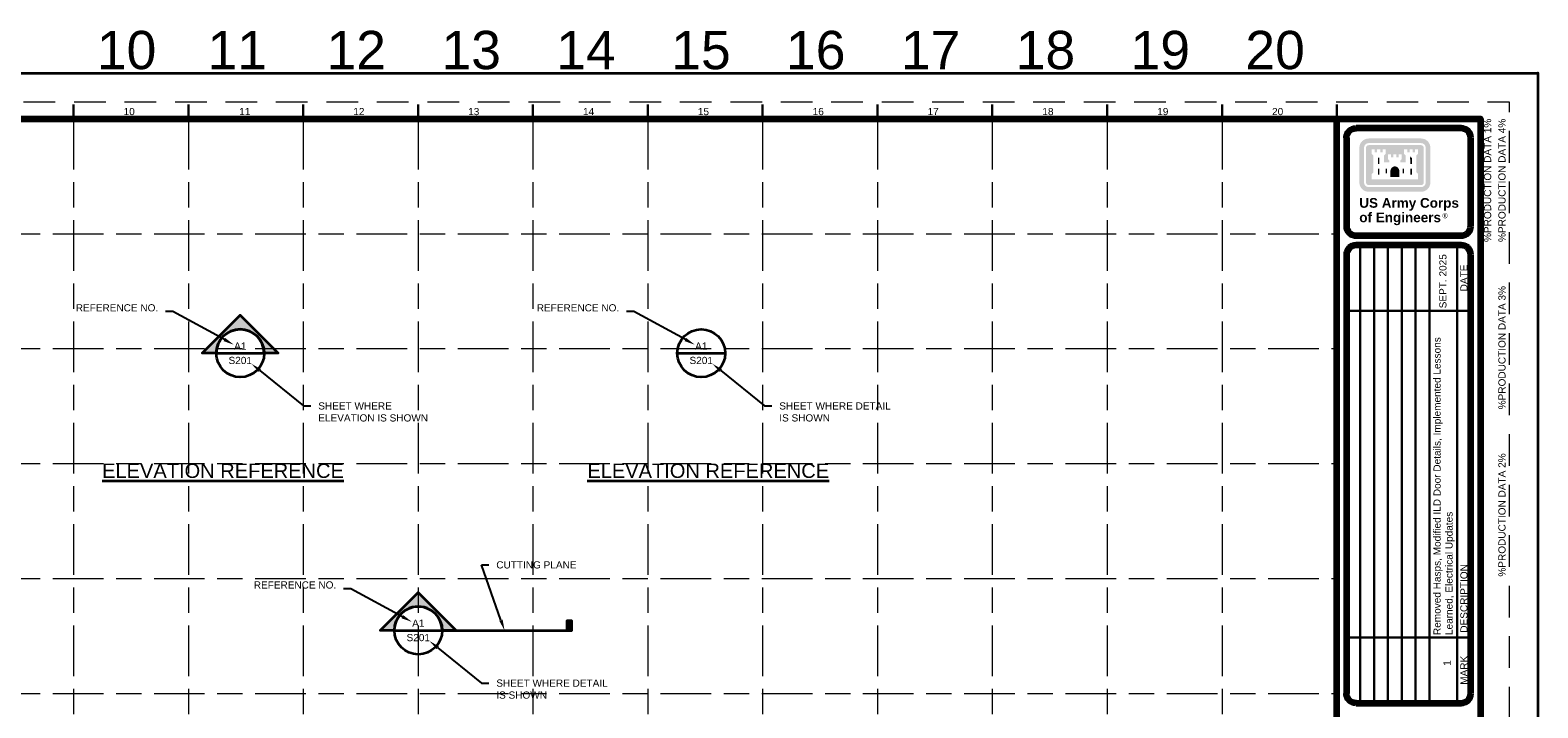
# Paper-space layout 'G-002' of a CAD drawing. Header units: inches. Extents: x -1.9 to 34, y 0 to 22.6.
# Tile 4 of 4: x 14.3 to 34, y 13.7 to 22.6. Entities that reach past the tile are written whole.
import ezdxf
from ezdxf import colors
from ezdxf.entities.mleader import LeaderData, LeaderLine
from ezdxf.enums import TextEntityAlignment as Align
from ezdxf.math import Vec2, Vec3

# ---------------------------------------------------------------- set-up
doc = ezdxf.new("R2010")
doc.units = ezdxf.units.IN
doc.header["$LTSCALE"] = 0.5
doc.header["$MEASUREMENT"] = 0
doc.set_wipeout_variables(frame=1)
doc.linetypes.add('014200-912 MS7 Long Dash Short Dash', pattern=[0.220472, 0.110236, -0.027559, 0.05511799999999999, -0.027559])
doc.linetypes.add('MS2 Medium Dash', pattern=[0.109898, 0.068898, -0.04099999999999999])
doc.layers.add('G-ANNO-NPLT', color=7, linetype='Continuous', lineweight=18, plot=False)
doc.layers.add('G-ANNO-TTLB-GRID', color=7, linetype='014200-912 MS7 Long Dash Short Dash', lineweight=18, plot=False)
doc.layers.add('G-ANNO-TEXT', color=7, linetype='Continuous', lineweight=35)
doc.layers.add('G-ANNO-TTLB', color=7, linetype='Continuous', lineweight=35)
doc.styles.add('AEC_COMN_TEXT', font='arial.ttf', dxfattribs={"height": 0.09375})
doc.styles.add('AEC_COMN_TITLE', font='arial.ttf', dxfattribs={"height": 0.1875})
doc.styles.add('Arial', font='arial.ttf')

# ---------------------------------------------------------------- blocks, each defined once
blk = doc.blocks.new('AEC_TitleBlock_ANSI_D')
at = {"layer": 'G-ANNO-NPLT', "linetype": 'MS2 Medium Dash', "ltscale": 0.999998, "flags": 128}
blk.add_lwpolyline([(0.0312500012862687, 1.802083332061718), (2.802083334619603, 1.802083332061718), (2.802083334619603, 0.03124999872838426), (0.03125000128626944, 0.03124999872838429), (0.0312500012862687, 1.802083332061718)], close=True, dxfattribs=at)
at = {"layer": 'G-ANNO-TEXT', "lineweight": 30}
for p, q in [((1.239583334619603, 1.783854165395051), (1.239583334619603, 1.799479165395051)), ((1.364583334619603, 1.783854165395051), (1.364583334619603, 1.799479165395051)), ((1.489583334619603, 1.783854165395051), (1.489583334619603, 1.799479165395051)), ((1.614583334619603, 1.783854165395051), (1.614583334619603, 1.799479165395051)), ((1.739583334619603, 1.783854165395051), (1.739583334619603, 1.799479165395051)), ((1.864583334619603, 1.783854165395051), (1.864583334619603, 1.799479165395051)), ((1.989583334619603, 1.783854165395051), (1.989583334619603, 1.799479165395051)), ((2.114583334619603, 1.783854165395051), (2.114583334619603, 1.799479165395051)), ((2.239583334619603, 1.783854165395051), (2.239583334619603, 1.799479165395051)), ((2.364583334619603, 1.783854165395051), (2.364583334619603, 1.799479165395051)), ((2.489583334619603, 1.783854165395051), (2.489583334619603, 1.799479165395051)), ((2.614583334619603, 1.783854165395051), (2.614583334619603, 1.799479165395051))]:
    blk.add_line(p, q, dxfattribs=at)
at = {"layer": 'G-ANNO-TTLB', "lineweight": 30}
for p, q in [((2.640037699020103, 1.646357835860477), (2.640037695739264, 1.148441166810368)), ((2.655083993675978, 1.148441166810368), (2.655083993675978, 1.646357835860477)), ((2.670130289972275, 1.148441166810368), (2.670130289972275, 1.646357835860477)), ((2.685176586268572, 1.148441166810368), (2.685176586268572, 1.646357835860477)), ((2.700222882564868, 1.148441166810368), (2.700222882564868, 1.646357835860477)), ((2.715269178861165, 1.148441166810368), (2.715269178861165, 1.646357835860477)), ((2.745361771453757, 1.148441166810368), (2.745361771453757, 1.646357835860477)), ((2.625000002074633, 1.575064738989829), (2.760416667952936, 1.575064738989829)), ((2.625000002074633, 1.219734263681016), (2.760416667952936, 1.219734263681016))]:
    blk.add_line(p, q, dxfattribs=at)
at = {"layer": 'G-ANNO-TTLB', "flags": 128}
blk.add_lwpolyline([(1.2862686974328e-09, 1.833333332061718), (2.833333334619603, 1.833333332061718), (2.833333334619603, -1.271615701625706e-09), (1.286269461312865e-09, -1.271615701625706e-09), (1.2862686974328e-09, 1.833333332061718)], close=True, dxfattribs=at)
at = {"layer": 'G-ANNO-TTLB', "lineweight": 100, "flags": 128}
for points in [[(0.1145833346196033, 1.783854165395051), (2.770833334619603, 1.783854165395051), (2.770833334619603, 0.03385416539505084), (0.1145833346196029, 0.03385416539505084), (0.1145833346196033, 1.783854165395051)], [(2.614583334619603, 1.783854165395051), (2.770833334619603, 1.783854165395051), (2.770833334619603, 0.03385416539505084), (2.614583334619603, 0.03385416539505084), (2.614583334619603, 1.783854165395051)]]:
    blk.add_lwpolyline(points, close=True, dxfattribs=at)
for points in [[(2.75000000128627, 1.773437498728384), (2.6354166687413, 1.773437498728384)], [(2.625000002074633, 1.763020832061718), (2.625000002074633, 1.667191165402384)], [(2.760416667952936, 1.667191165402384), (2.760416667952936, 1.763020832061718)], [(2.6354166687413, 1.656774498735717), (2.75000000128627, 1.656774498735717)], [(2.75000000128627, 1.646357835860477), (2.6354166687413, 1.646357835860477)], [(2.625000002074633, 1.63594116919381), (2.625000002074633, 1.158857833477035)], [(2.760416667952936, 1.158857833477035), (2.760416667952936, 1.63594116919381)], [(2.6354166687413, 1.148441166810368), (2.75000000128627, 1.148441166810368)]]:
    blk.add_lwpolyline(points, dxfattribs=at)
at = {"layer": 'G-ANNO-TTLB', "lineweight": 100, "extrusion": (0, 0, -1)}
for centre, start, end in [((-2.6354166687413, 1.763020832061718), 0, 90), ((-2.6354166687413, 1.158857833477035), 270, 0)]:
    blk.add_arc(centre, 0.01041666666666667, start, end, dxfattribs=at)
at = {"layer": 'G-ANNO-TTLB', "lineweight": 100}
for centre, start, end in [((2.75000000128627, 1.763020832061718), 0, 90), ((2.6354166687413, 1.667191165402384), 180, 270), ((2.75000000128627, 1.667191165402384), 270, 0), ((2.6354166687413, 1.63594116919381), 89.99999999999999, 180), ((2.75000000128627, 1.63594116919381), 0, 90), ((2.75000000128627, 1.158857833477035), 270, 0)]:
    blk.add_arc(centre, 0.01041666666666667, start, end, dxfattribs=at)
at = {"layer": 'G-ANNO-TTLB-GRID', "ltscale": 0.9999960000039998, "transparency": 33554457}
for p, q in [((1.239583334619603, 1.783854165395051), (1.239583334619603, 0.03385416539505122)), ((1.489583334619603, 1.783854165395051), (1.489583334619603, 0.03385416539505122)), ((1.739583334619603, 1.783854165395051), (1.739583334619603, 0.03385416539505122)), ((1.989583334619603, 1.783854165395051), (1.989583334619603, 0.03385416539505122)), ((2.239583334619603, 1.783854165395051), (2.239583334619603, 0.03385416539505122)), ((2.489583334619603, 1.783854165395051), (2.489583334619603, 0.03385416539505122)), ((0.1145833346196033, 1.658854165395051), (2.614583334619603, 1.658854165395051)), ((0.1145833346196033, 1.408854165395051), (2.614583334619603, 1.40885416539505)), ((0.1145833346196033, 1.158854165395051), (2.614583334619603, 1.15885416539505))]:
    blk.add_line(p, q, dxfattribs=at)
at = {"layer": 'G-ANNO-TTLB-GRID', "ltscale": 0.9999960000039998, "transparency": 33554508}
for p, q in [((1.364583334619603, 1.783854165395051), (1.364583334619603, 0.03385416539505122)), ((1.614583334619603, 1.783854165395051), (1.614583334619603, 0.03385416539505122)), ((1.864583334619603, 1.783854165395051), (1.864583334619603, 0.03385416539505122)), ((2.114583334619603, 1.783854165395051), (2.114583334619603, 0.03385416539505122)), ((2.364583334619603, 1.783854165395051), (2.364583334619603, 0.03385416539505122)), ((0.1145833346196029, 1.533854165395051), (2.614583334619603, 1.533854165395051)), ((0.1145833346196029, 1.283854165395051), (2.614583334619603, 1.283854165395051))]:
    blk.add_line(p, q, dxfattribs=at)
at = {"layer": 'G-ANNO-NPLT', "linetype": 'Continuous', "style": 'Arial'}
for s, p in [('10', (1.297330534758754, 1.858585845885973)), ('11', (1.417745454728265, 1.858585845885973)), ('12', (1.547223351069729, 1.858585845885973)), ('13', (1.672390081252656, 1.858585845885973)), ('14', (1.797318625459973, 1.858585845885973)), ('15', (1.922509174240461, 1.858585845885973)), ('16', (2.047390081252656, 1.858585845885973)), ('17', (2.172390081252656, 1.858585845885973)), ('18', (2.297413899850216, 1.858585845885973)), ('19', (2.422413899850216, 1.858585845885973)), ('20', (2.547330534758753, 1.858585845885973))]:
    blk.add_text(s, height=0.04166666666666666, dxfattribs=at).set_placement(p, align=Align.MIDDLE_CENTER)
at = {"layer": 'G-ANNO-TEXT', "linetype": 'Continuous', "style": 'Arial'}
for s, p in [('10', (1.300148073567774, 1.79166666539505)), ('11', (1.425935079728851, 1.79166666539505)), ('12', (1.550157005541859, 1.79166666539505)), ('13', (1.675143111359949, 1.79166666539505)), ('14', (1.800149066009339, 1.79166666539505)), ('15', (1.925133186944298, 1.79166666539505)), ('16', (2.050143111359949, 1.79166666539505)), ('17', (2.175143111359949, 1.79166666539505)), ('18', (2.300141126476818, 1.79166666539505)), ('19', (2.425141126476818, 1.79166666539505)), ('20', (2.550148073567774, 1.79166666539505))]:
    blk.add_text(s, height=0.007812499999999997, dxfattribs=at).set_placement(p, align=Align.MIDDLE_CENTER)
for s, p in [('DATE', (2.752884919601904, 1.610711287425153)), ('MARK', (2.752884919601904, 1.184087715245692))]:
    blk.add_text(s, height=0.0078125, rotation=89.99999999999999, dxfattribs=at).set_placement(p, align=Align.MIDDLE_CENTER)
blk.add_text('DESCRIPTION', height=0.0078125, rotation=89.99999999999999, dxfattribs=at).set_placement((2.752884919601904, 1.224942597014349), align=Align.MIDDLE_LEFT)
blk = doc.blocks.new('AEC_TITLEBLOCK_USACE')
at = {"layer": 'G-ANNO-TEXT'}
h = blk.add_hatch(color=256, dxfattribs=at)
h.paths.add_polyline_path([(-2.209892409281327, 21.14849096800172, 0.414213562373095), (-2.330805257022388, 21.02757812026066), (-2.330715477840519, 21.02742261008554), (-2.330715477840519, 20.57433017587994), (-2.330805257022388, 20.57415495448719, 0.414213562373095), (-2.209892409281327, 20.45324210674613), (-2.209735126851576, 20.45334982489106), (-1.524491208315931, 20.45334982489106), (-1.524719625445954, 20.45324210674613, 0.414213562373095), (-1.403806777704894, 20.57415495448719), (-1.403977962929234, 20.57433017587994), (-1.403977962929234, 21.02742261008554), (-1.403806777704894, 21.02757812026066, 0.414213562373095), (-1.524719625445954, 21.14849096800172), (-1.524491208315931, 21.14840296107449), (-2.209735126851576, 21.14840296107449)], is_closed=False)
h.paths.add_polyline_path([(-2.270348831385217, 21.02757812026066, -0.414213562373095), (-2.209892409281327, 21.08803454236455), (-2.209735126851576, 21.08814633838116), (-1.524491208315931, 21.08814633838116), (-1.524719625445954, 21.08803454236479, -0.414213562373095), (-1.464263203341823, 21.02757812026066), (-1.464234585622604, 21.02742261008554), (-1.464234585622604, 20.57433017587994), (-1.464263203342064, 20.57415495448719, -0.414213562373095), (-1.524719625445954, 20.5136985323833), (-1.524491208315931, 20.51360644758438), (-2.209735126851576, 20.51360644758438), (-2.209892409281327, 20.5136985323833, -0.414213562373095), (-2.270348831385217, 20.57415495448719), (-2.27045885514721, 20.57433017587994), (-2.27045885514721, 21.02742261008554)], is_closed=False, flags=16)
h.paths.add_polyline_path([(-1.524491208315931, 21.06152131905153), (-2.209735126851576, 21.06152131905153), (-2.209892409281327, 21.06152490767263, 0.414213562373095), (-2.243839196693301, 21.02757812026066), (-2.243833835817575, 21.02742261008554), (-2.243833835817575, 20.57433017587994), (-2.2438391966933, 20.57415495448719, 0.414213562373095), (-2.209892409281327, 20.54020816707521), (-2.209735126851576, 20.54023146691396), (-1.524491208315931, 20.54023146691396), (-1.524719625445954, 20.54020816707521, 0.414213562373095), (-1.490772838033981, 20.57415495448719), (-1.490859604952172, 20.57433017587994), (-1.490859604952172, 21.02742261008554), (-1.490772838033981, 21.02757812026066, 0.414213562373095), (-1.524719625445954, 21.06152490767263)], flags=16)
h.paths.add_polyline_path([(-2.169564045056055, 20.61450125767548), (-2.169564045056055, 20.68503420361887), (-2.149478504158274, 20.70511974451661), (-2.149478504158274, 20.9269949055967), (-2.169564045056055, 20.94708044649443), (-2.169564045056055, 21.00733706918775), (-2.12939296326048, 21.00733706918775), (-2.12939296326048, 20.96716598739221), (-2.099031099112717, 20.96716598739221), (-2.099031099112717, 21.00733706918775), (-2.058860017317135, 21.00733706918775), (-2.058860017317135, 20.96716598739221), (-2.028498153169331, 20.96716598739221), (-2.028498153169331, 21.00733706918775), (-1.988327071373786, 21.00733706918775), (-1.988327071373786, 20.94708044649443), (-2.00841261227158, 20.9269949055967), (-2.00841261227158, 20.83637641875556), (-1.937879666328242, 20.83637641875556), (-1.937879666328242, 20.86113301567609), (-1.957965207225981, 20.88121855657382), (-1.957965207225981, 20.94194228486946), (-1.917794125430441, 20.94194228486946), (-1.917794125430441, 20.90130409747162), (-1.887432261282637, 20.90130409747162), (-1.887432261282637, 20.94194228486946), (-1.847261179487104, 20.94194228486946), (-1.847261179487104, 20.90130409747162), (-1.816899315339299, 20.90130409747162), (-1.816899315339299, 20.94194228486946), (-1.776728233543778, 20.94194228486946), (-1.776728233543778, 20.88121855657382), (-1.796813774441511, 20.86113301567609), (-1.796813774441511, 20.83637641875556), (-1.726280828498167, 20.83637641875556), (-1.726280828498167, 20.9269949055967), (-1.746366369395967, 20.94708044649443), (-1.746366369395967, 21.00733706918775), (-1.70619528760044, 21.00733706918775), (-1.70619528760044, 20.96716598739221), (-1.675833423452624, 20.96716598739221), (-1.675833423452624, 21.00733706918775), (-1.63566234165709, 21.00733706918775), (-1.63566234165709, 20.96716598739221), (-1.605300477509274, 20.96716598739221), (-1.605300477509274, 21.00733706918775), (-1.565129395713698, 21.00733706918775), (-1.565129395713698, 20.94708044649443), (-1.585214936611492, 20.9269949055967), (-1.585214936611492, 20.70511974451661), (-1.565129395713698, 20.68503420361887), (-1.565129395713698, 20.61450125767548)], flags=16)
h = blk.add_hatch(color=256, dxfattribs=at)
edge = h.paths.add_edge_path()
edge.add_line((-1.927603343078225, 20.64486312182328), (-1.927603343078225, 20.71259343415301))
edge.add_line((-1.927603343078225, 20.71259343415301), (-1.92776243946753, 20.71272107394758))
edge.add_ellipse((-1.86730601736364, 20.71272107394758), major_axis=(2.068809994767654e-17, 0.07303135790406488), ratio=0.8278145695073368, start_angle=-90, end_angle=90, ccw=False)
edge.add_line((-1.806849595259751, 20.71272107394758), (-1.807090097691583, 20.71259343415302))
edge.add_line((-1.807090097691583, 20.71259343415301), (-1.807090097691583, 20.64486312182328))
edge.add_line((-1.807090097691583, 20.64486312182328), (-1.927603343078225, 20.64486312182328))
at = {"layer": 'G-ANNO-TEXT', "flags": 128}
for points in [[(-1.665557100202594, 20.89569883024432), (-1.664622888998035, 20.89663304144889)], [(-1.646405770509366, 20.81582377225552), (-1.645471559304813, 20.81675798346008)]]:
    blk.add_lwpolyline(points, dxfattribs=at)
at = {"layer": 'G-ANNO-TEXT', "extrusion": (0, 0, -1)}
for points in [[(2.089221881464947, 20.81582377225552), (2.0686692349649, 20.81582377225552), (2.089221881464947, 20.89663304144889), (2.0686692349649, 20.89663304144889)], [(1.665557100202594, 20.81582377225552), (1.645471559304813, 20.81582377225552), (1.665557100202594, 20.89663304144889), (1.645471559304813, 20.89663304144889)], [(2.089221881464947, 20.67475788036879), (2.0686692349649, 20.67475788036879), (2.089221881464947, 20.75556714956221), (2.0686692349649, 20.75556714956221)], [(1.766451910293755, 20.75556714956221), (1.746366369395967, 20.75556714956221), (1.766451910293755, 20.69531052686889), (1.746366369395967, 20.69531052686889)]]:
    blk.add_solid(points, dxfattribs=at)
at = {"layer": 'G-ANNO-TEXT'}
for points in [[(-1.988327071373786, 20.75556714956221), (-1.968241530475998, 20.75556714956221), (-1.988327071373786, 20.69531052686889), (-1.968241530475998, 20.69531052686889)], [(-1.665557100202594, 20.67475788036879), (-1.645471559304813, 20.67475788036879), (-1.665557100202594, 20.75556714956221), (-1.645471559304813, 20.75556714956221)]]:
    blk.add_solid(points, dxfattribs=at)
at = {"layer": 'G-ANNO-TEXT', "style": 'AEC_COMN_TEXT'}
blk.add_text('®', height=0.06725299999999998, dxfattribs=at).set_placement((-1.246460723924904, 20.17453029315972), align=Align.TOP_LEFT)
at = {"layer": 'G-ANNO-TEXT', "linetype": 'Continuous', "lineweight": 25, "style": 'AEC_COMN_TEXT'}
blk.add_text('U.S. ARMY CORPS OF ENGINEERS', height=0.1, rotation=89.99999999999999, dxfattribs=at).set_placement((-2.337603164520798, 8.8562940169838), align=Align.MIDDLE_CENTER)
at = {"layer": 'G-ANNO-TEXT', "insert": (-2.332186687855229, 20.3708681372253), "char_height": 0.126099, "attachment_point": 1, "line_spacing_factor": 0.9, "style": 'AEC_COMN_TEXT'}
blk.add_mtext('\\fArial|b1|i0|c00|p39;US Army Corps\\Pof Engineers', dxfattribs=at)
blk = doc.blocks.new('AEC_PRODUCTION_DATA')
at = {"layer": 'G-ANNO-TEXT'}
blk.add_point((0, 0), dxfattribs=at)
at = {"layer": 'G-ANNO-TEXT', "style": 'AEC_COMN_TEXT'}
for tag, p in [('AEC_PROD_1', (-0.6562499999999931, -0.5937500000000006)), ('AEC_PROD_4', (-0.4687499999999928, -0.5937500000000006))]:
    blk.add_attdef(tag, text='', height=0.093750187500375, rotation=90, dxfattribs=at).set_placement(p, align=Align.MIDDLE_RIGHT)
blk.add_attdef('AEC_PROD_3', text='', height=0.093750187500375, rotation=90, dxfattribs=at).set_placement((-0.4687499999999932, -3.58125), align=Align.MIDDLE_CENTER)
blk.add_attdef('AEC_PROD_2', text='', height=0.093750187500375, rotation=90, dxfattribs=at).set_placement((-0.468749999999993, -6.56875), align=Align.MIDDLE_LEFT)
blk = doc.blocks.new('014000-007 Indicator - Section_Elevation - Arrow')
blk.add_hatch(color=256).paths.add_polyline_path([(-0.02604161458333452, -7.776442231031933e-17), (-0.04122822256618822, 0), (0, 0.04122822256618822), (0.04122822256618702, 0), (0.02604161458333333, 0, 0.9999999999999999)])
for p, q in [((0, 0.04122822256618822), (-0.04122822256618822, 0)), ((0.04122822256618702, 0), (0, 0.04122822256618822))]:
    blk.add_line(p, q)
at = {"flags": 128}
blk.add_lwpolyline([(-0.02604161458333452, -7.776442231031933e-17), (-0.04122822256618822, 0), (0, 0.04122822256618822), (0.04122822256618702, 0), (0.02604161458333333, 0, 0.9999999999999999), (-0.02604161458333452, -7.776442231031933e-17)], format="xyb", close=True, dxfattribs=at)
blk.add_lwpolyline([(-0.02604142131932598, 0.00130213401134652), (-0.02604142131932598, 0.00130213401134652)], dxfattribs=at)
blk = doc.blocks.new('014000-008 Indicator - Section_Elevation - Bar')
blk.add_hatch(color=256).paths.add_polyline_path([(-0.002604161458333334, 0), (-0.002604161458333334, 0.01041664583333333), (0.002604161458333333, 0.01041664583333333), (0.002604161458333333, 0)])
at = {"flags": 128}
blk.add_lwpolyline([(-0.002604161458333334, 0), (0.002604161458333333, 0), (0.002604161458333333, 0.01041664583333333), (-0.002604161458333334, 0.01041664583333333), (-0.002604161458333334, 0)], close=True, dxfattribs=at)

psp = doc.layouts.new('G-002')

# ---------------------------------------------------------------- linework, layer by layer
at = {"flags": 128}
psp.add_lwpolyline([(19.06488637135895, 14.74457690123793), (19.06488637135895, 14.74457690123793)], dxfattribs=at)
at = {"layer": 'G-ANNO-TEXT'}
for p, q in [((16.73973297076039, 18.34599196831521), (17.36473172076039, 18.34599196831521)), ((22.76077499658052, 18.34598989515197), (23.38577374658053, 18.34598989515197)), ((19.06488405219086, 14.72895129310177), (19.68988280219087, 14.72895129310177)), ((19.68874450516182, 14.72894921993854), (21.31960860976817, 14.72894921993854))]:
    psp.add_line(p, q, dxfattribs=at)
for centre in [(17.05223234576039, 18.34599196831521), (23.07327437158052, 18.34598989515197), (19.37738342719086, 14.72895129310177)]:
    psp.add_circle(centre, 0.312499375, dxfattribs=at)

# ---------------------------------------------------------------- block references
at = {"xscale": 12, "yscale": 12, "zscale": 12}
psp.add_blockref('AEC_TitleBlock_ANSI_D', (0, 0), dxfattribs=at)
psp.add_blockref('AEC_PRODUCTION_DATA', (34, 22)).add_auto_attribs({'AEC_PROD_1': '%PRODUCTION DATA 1%', 'AEC_PROD_2': '%PRODUCTION DATA 2%', 'AEC_PROD_3': '%PRODUCTION DATA 3%', 'AEC_PROD_4': '%PRODUCTION DATA 4%'})
psp.add_blockref('AEC_TITLEBLOCK_USACE', (34, 0))
at = {"layer": 'G-ANNO-TEXT', "xscale": 12, "yscale": 12, "zscale": 12}
for name, p in [('014000-007 Indicator - Section_Elevation - Arrow', (17.05109404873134, 18.34598989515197)), ('014000-007 Indicator - Section_Elevation - Arrow', (19.37624513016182, 14.72894921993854)), ('014000-008 Indicator - Section_Elevation - Bar', (21.35085854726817, 14.72894921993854))]:
    psp.add_blockref(name, p, dxfattribs=at)

# ---------------------------------------------------------------- texts
at = {"layer": 'G-ANNO-TEXT', "style": 'Arial'}
for p in [(17.05223234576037, 18.39286687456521), (23.07327437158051, 18.39286480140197), (19.37738342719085, 14.77582619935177)]:
    psp.add_text('A1', height=0.09374981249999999, dxfattribs=at).set_placement(p, align=Align.CENTER)
for p in [(17.05223234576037, 18.29911706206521), (23.07327437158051, 18.29911498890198), (19.37738342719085, 14.68207638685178)]:
    psp.add_text('S201', height=0.09374981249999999, dxfattribs=at).set_placement(p, align=Align.TOP_CENTER)
at = {"layer": 'G-ANNO-TEXT', "char_height": 0.09375, "attachment_point": 1, "rotation": 90, "style": 'AEC_COMN_TEXT'}
for s, insert, width in [('SEPT. 2025', (32.71296892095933, 18.93235293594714), 3.804772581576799), ('Removed Hasps, Modified ILD Door Details, Implemented Lessons Learned, Electrical Updates', (32.63646176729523, 14.66838723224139), 3.956434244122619)]:
    psp.add_mtext(s, dxfattribs=dict(at, insert=insert, width=width))
at = {"layer": 'G-ANNO-TEXT', "char_height": 0.1875, "width": 3.200772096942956, "attachment_point": 1, "style": 'AEC_COMN_TITLE'}
for insert in [(15.24798010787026, 16.90624998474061), (21.58547084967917, 16.90624998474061)]:
    psp.add_mtext('{\\LELEVATION REFERENCE}', dxfattribs=dict(at, insert=insert))

# ---------------------------------------------------------------- leaders
at = {"layer": 'G-ANNO-TEXT'}
ml = psp.add_multileader_mtext('Standard', dxfattribs=at)
ml.set_content('REFERENCE NO.', color=256, style='AEC_COMN_TEXT')
ml.set_leader_properties()
ml.build(insert=Vec2(0, 0))
ml.multileader.update_dxf_attribs({"text_right_attachment_type": 4, "dogleg_length": 0.096, "arrow_head_size": 0.140625})
ctx = ml.context
ctx.base_point, ctx.char_height, ctx.arrow_head_size, ctx.landing_gap_size, ctx.plane_origin = Vec3(14.82930240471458, 18.93825134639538), 0.09375, 0.140625, 0.096, Vec3(13.85878170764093, 19.70098287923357)
ctx.right_attachment, ctx.text_align_type, ctx.attachment_type = 4, 2, 1
notes = []
notes.append((ctx, [(1, (1, 1, 0), (16.17259742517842, 18.88891428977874), (-1, 0), 0.096, [(0, [(16.96876311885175, 18.45723607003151)], 0, [])])]))
ctx.mtext.insert, ctx.mtext.width, ctx.mtext.alignment, ctx.mtext.flow_direction = Vec3(15.98059742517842, 18.98592571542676), 1.506540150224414, 3, 5
ml = psp.add_multileader_mtext('Standard', dxfattribs=at)
ml.set_content('REFERENCE NO.', color=256, style='AEC_COMN_TEXT')
ml.set_leader_properties()
ml.build(insert=Vec2(0, 0))
ml.multileader.update_dxf_attribs({"text_right_attachment_type": 4, "dogleg_length": 0.096, "arrow_head_size": 0.140625})
ctx = ml.context
ctx.base_point, ctx.char_height, ctx.arrow_head_size, ctx.landing_gap_size, ctx.plane_origin = Vec3(20.85034443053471, 18.93824927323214), 0.09375, 0.140625, 0.096, Vec3(19.87982373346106, 19.70098080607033)
ctx.right_attachment, ctx.text_align_type, ctx.attachment_type = 4, 2, 1
notes.append((ctx, [(1, (1, 1, 0), (22.19363945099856, 18.8889122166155), (-1, 0), 0.096, [(0, [(22.98980514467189, 18.45723399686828)], 0, [])])]))
ctx.mtext.insert, ctx.mtext.width, ctx.mtext.alignment, ctx.mtext.flow_direction = Vec3(22.00163945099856, 18.98592364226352), 1.506540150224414, 3, 5
ml = psp.add_multileader_mtext('Standard', dxfattribs=at)
ml.set_content('SHEET WHERE ELEVATION IS SHOWN', color=256, style='AEC_COMN_TEXT')
ml.set_leader_properties()
ml.build(insert=Vec2(0, 0))
ml.multileader.update_dxf_attribs({"text_right_attachment_type": 4, "dogleg_length": 0.096, "arrow_head_size": 0.140625})
ctx = ml.context
ctx.base_point, ctx.char_height, ctx.arrow_head_size, ctx.landing_gap_size, ctx.plane_origin = Vec3(17.97552458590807, 17.65766038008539), 0.09375, 0.140625, 0.096, Vec3(17.00500388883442, 18.42039191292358)
ctx.right_attachment, ctx.attachment_type = 4, 1
notes.append((ctx, [(0, (1, 1, 0), (17.87952458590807, 17.65766038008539), (1, 0), 0.096, [(0, [(17.19792574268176, 18.20840998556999)], 0, [])])]))
ctx.mtext.insert, ctx.mtext.width, ctx.mtext.flow_direction = Vec3(18.07152458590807, 17.70533474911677), 1.506540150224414, 5
ml = psp.add_multileader_mtext('Standard', dxfattribs=at)
ml.set_content('SHEET WHERE DETAIL IS SHOWN', color=256, style='AEC_COMN_TEXT')
ml.set_leader_properties()
ml.build(insert=Vec2(0, 0))
ml.multileader.update_dxf_attribs({"text_right_attachment_type": 4, "dogleg_length": 0.096, "arrow_head_size": 0.140625})
ctx = ml.context
ctx.base_point, ctx.char_height, ctx.arrow_head_size, ctx.landing_gap_size, ctx.plane_origin = Vec3(23.99656661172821, 17.65765830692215), 0.09375, 0.140625, 0.096, Vec3(23.02604591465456, 18.42038983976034)
ctx.right_attachment, ctx.attachment_type = 4, 1
notes.append((ctx, [(0, (1, 1, 0), (23.90056661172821, 17.65765830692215), (1, 0), 0.096, [(0, [(23.2189677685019, 18.20840791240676)], 0, [])])]))
ctx.mtext.insert, ctx.mtext.width, ctx.mtext.flow_direction = Vec3(24.09256661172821, 17.70533267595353), 1.506540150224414, 5
ml = psp.add_multileader_mtext('Standard', dxfattribs=at)
ml.set_content('CUTTING PLANE', color=256, style='AEC_COMN_TEXT')
ml.set_leader_properties()
ml.build(insert=Vec2(0, 0))
ml.multileader.update_dxf_attribs({"text_right_attachment_type": 4, "dogleg_length": 0.096, "arrow_head_size": 0.140625})
ctx = ml.context
ctx.base_point, ctx.char_height, ctx.arrow_head_size, ctx.landing_gap_size, ctx.plane_origin = Vec3(20.30067566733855, 15.58347280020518), 0.09375, 0.140625, 0.096, Vec3(19.3301549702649, 16.34620433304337)
ctx.right_attachment, ctx.attachment_type = 4, 1
notes.append((ctx, [(0, (1, 1, 0), (20.20467566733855, 15.58347280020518), (1, 0), 0.096, [(0, [(20.50417655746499, 14.72894921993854)], 0, [])])]))
ctx.mtext.insert, ctx.mtext.width, ctx.mtext.flow_direction = Vec3(20.39667566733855, 15.63114716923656), 1.506540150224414, 5
ml = psp.add_multileader_mtext('Standard', dxfattribs=at)
ml.set_content('REFERENCE NO.', color=256, style='AEC_COMN_TEXT')
ml.set_leader_properties()
ml.build(insert=Vec2(0, 0))
ml.multileader.update_dxf_attribs({"text_right_attachment_type": 4, "dogleg_length": 0.096, "arrow_head_size": 0.140625})
ctx = ml.context
ctx.base_point, ctx.char_height, ctx.arrow_head_size, ctx.landing_gap_size, ctx.plane_origin = Vec3(17.15445348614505, 15.32121067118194), 0.09375, 0.140625, 0.096, Vec3(16.1839327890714, 16.08394220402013)
ctx.right_attachment, ctx.text_align_type, ctx.attachment_type = 4, 2, 1
notes.append((ctx, [(1, (1, 1, 0), (18.4977485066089, 15.2718736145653), (-1, 0), 0.096, [(0, [(19.29391420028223, 14.84019539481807)], 0, [])])]))
ctx.mtext.insert, ctx.mtext.width, ctx.mtext.alignment, ctx.mtext.flow_direction = Vec3(18.3057485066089, 15.36888504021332), 1.506540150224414, 3, 5
ml = psp.add_multileader_mtext('Standard', dxfattribs=at)
ml.set_content('SHEET WHERE DETAIL IS SHOWN', color=256, style='AEC_COMN_TEXT')
ml.set_leader_properties()
ml.build(insert=Vec2(0, 0))
ml.multileader.update_dxf_attribs({"text_right_attachment_type": 4, "dogleg_length": 0.096, "arrow_head_size": 0.140625})
ctx = ml.context
ctx.base_point, ctx.char_height, ctx.arrow_head_size, ctx.landing_gap_size, ctx.plane_origin = Vec3(20.30067566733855, 14.04061970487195), 0.09375, 0.140625, 0.096, Vec3(19.3301549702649, 14.80335123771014)
ctx.right_attachment, ctx.attachment_type = 4, 1
notes.append((ctx, [(0, (1, 1, 0), (20.20467566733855, 14.04061970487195), (1, 0), 0.096, [(0, [(19.52307682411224, 14.59136931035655)], 0, [])])]))
ctx.mtext.insert, ctx.mtext.width, ctx.mtext.flow_direction = Vec3(20.39667566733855, 14.08829407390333), 1.506540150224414, 5
for ctx, leaders in notes:
    for number, flags, end, landing, length, lines in leaders:
        leader = LeaderData()
        leader.index, (leader.has_last_leader_line, leader.has_dogleg_vector, leader.attachment_direction) = number, flags
        leader.last_leader_point, leader.dogleg_vector, leader.dogleg_length = Vec3(end), Vec3(landing), length
        for number, points, colour, breaks in lines:
            line = LeaderLine()
            line.index, line.vertices, line.color, line.breaks = number, Vec3.list(points), colors.encode_raw_color(colour), breaks
            leader.lines.append(line)
        ctx.leaders.append(leader)

# ---------------------------------------------------------------- next in the draw order: wipeouts: each hides what was drawn before it
psp.add_wipeout([(32.89196149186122, 14.14731662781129), (32.89196149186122, 14.45981600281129), (32.621329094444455, 14.30356631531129)])

# ---------------------------------------------------------------- next in the draw order: texts
at = {"style": 'Arial'}
psp.add_text('1', height=0.09374981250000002, rotation=90, dxfattribs=at).set_placement((32.81383664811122, 14.30356631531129), align=Align.MIDDLE_CENTER)

doc.saveas('drawing.dxf')
